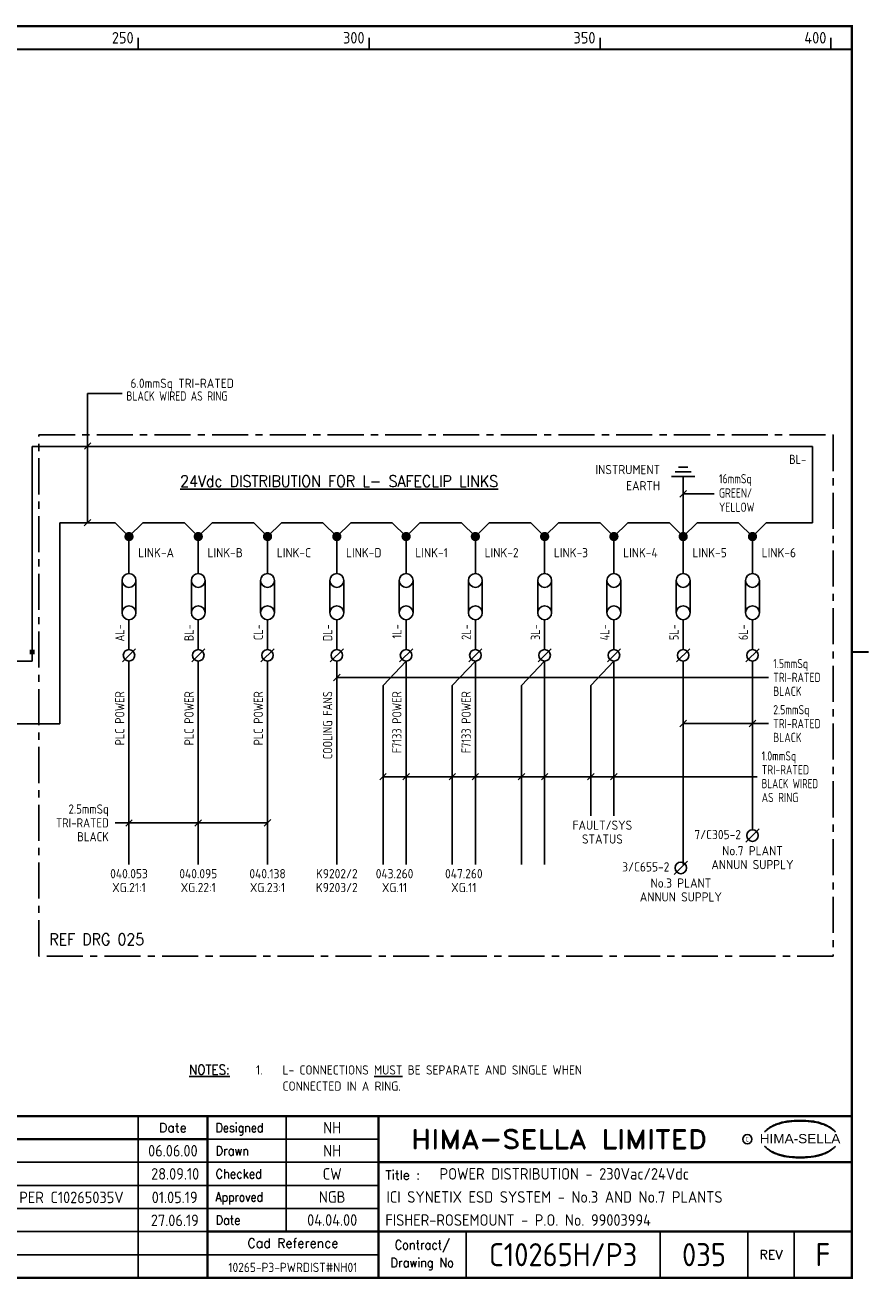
# Model space of a CAD drawing. Extents: x 0 to 408, y 0 to 275.
# Tile 2 of 2: x 225 to 408, y 0 to 272. Entities that reach past the tile are written whole.
import ezdxf
from ezdxf.enums import TextEntityAlignment as Align

# ---------------------------------------------------------------- set-up
doc = ezdxf.new("R2010")
doc.units = 0
doc.header["$LTSCALE"] = 0.25
doc.header["$MEASUREMENT"] = 0
doc.linetypes.add('CENTER', pattern=[2, 1.25, -0.25, 0.25, -0.25])
doc.layers.get('0').update_dxf_attribs({"linetype": 'CONTINUOUS'})
for name, color, linetype in [('00-DRG_FRAME', 12, 'CONTINUOUS'), ('035', 7, 'CONTINUOUS'), ('035-TEXT', 2, 'CONTINUOUS')]:
    doc.layers.add(name, color=color, linetype=linetype)
doc.styles.add('ARIAL', font='arial.ttf', dxfattribs={"height": 2.5})
doc.styles.add('ISO', font='iso.shx', dxfattribs={"height": 2.5})
doc.styles.add('ROMAND', font='ROMAND')

# ---------------------------------------------------------------- blocks, each defined once
blk = doc.blocks.new('A3-CONTRACT')
at = {"style": 'ISO'}
for tag, height, p in [('SCALE', 2.5, (106.86, 31.75)), ('DIMS', 2.5, (106.86, 26.75)), ('CONTRACT', 5, (342, 3)), ('CAD-REF', 2.5, (282, 1.75))]:
    blk.add_attdef(tag, text='', height=height, dxfattribs=at).set_placement(p, align=Align.CENTER)
for tag, p in [('TITLE_2', (303.75, 16.75)), ('TITLE_3', (303.5, 11.75))]:
    blk.add_attdef(tag, p, '', height=2.5, dxfattribs=at)
blk = doc.blocks.new('A3-REVA')
at = {"style": 'ISO'}
for tag, p in [('DESIGNED', (292, 31.75)), ('A', (117.7, 26.75)), ('DES', (127.7, 26.75)), ('DRN', (137.7, 26.75)), ('CHKD', (147.7, 26.75)), ('APPD', (157.7, 26.75)), ('DATE', (258, 26.75)), ('DRAWN', (292, 26.75)), ('CHECKED', (292, 21.75)), ('APPD', (292, 16.75)), ('DATE', (292, 11.75))]:
    blk.add_attdef(tag, text='', height=2.5, dxfattribs=at).set_placement(p, align=Align.CENTER)
blk.add_attdef('DESCRIPTION', (164.7, 26.75), '', height=2.5, dxfattribs=at)
blk = doc.blocks.new('A3-REVB')
at = {"style": 'ISO'}
for tag, p in [('B', (117.7, 21.75)), ('DES', (127.7, 21.75)), ('DRN', (137.7, 21.75)), ('CHKD', (147.7, 21.75)), ('APPD', (157.7, 21.75)), ('DATE', (258, 21.75))]:
    blk.add_attdef(tag, text='', height=2.5, dxfattribs=at).set_placement(p, align=Align.CENTER)
blk.add_attdef('DESCRIPTION', (164.7, 21.75), '', height=2.5, dxfattribs=at)
blk = doc.blocks.new('A3-TITLE')
at = {"style": 'ISO'}
blk.add_attdef('TITLE_1', (318.75, 21.75), '', height=2.5, dxfattribs=at)
for tag, p in [('DRGNO', (372.5, 3)), ('REV.', (398.25, 3))]:
    blk.add_attdef(tag, text='', height=5, dxfattribs=at).set_placement(p, align=Align.CENTER)
blk = doc.blocks.new('TERM')
blk.add_line((0.57, 0.57), (-0.57, -0.57))
blk.add_circle((0, 0), 0.5)
blk = doc.blocks.new('EARTH')
for p, q in [((-0.5, 0), (0.5, 0)), ((-0.35, -0.2), (0.35, -0.2)), ((-0.2, -0.4), (0.2, -0.4))]:
    blk.add_line(p, q)

msp = doc.modelspace()

# ---------------------------------------------------------------- linework, layer by layer
at = {"color": 3}
msp.add_line((239, 192), (246.5, 192), dxfattribs=at)
for p, q in [((396, 180.5), (227, 180.5)), ((227, 180.5), (227, 136.5)), ((227, 134), (141, 134)), ((227, 135.5), (227, 134))]:
    msp.add_line(p, q)
at = {"lineweight": 80}
msp.add_line((227, 136.5), (227, 135.5), dxfattribs=at)
at = {"layer": '00-DRG_FRAME'}
for p, q in [((250, 266.5), (250, 269)), ((300, 266.5), (300, 269)), ((350, 266.5), (350, 269)), ((400, 266.5), (400, 269)), ((250, 35.5), (250, 0.5)), ((282, 35.5), (282, 10.5)), ((265, 30.5), (302, 30.5)), ((302, 25.5), (112.7, 25.5)), ((112.7, 20.5), (302, 20.5)), ((302, 15.5), (112.7, 15.5)), ((112.7, 10.5), (265, 10.5)), ((321, 10.5), (321, 0.5)), ((363, 10.5), (363, 0.5)), ((382, 0.5), (382, 10.5)), ((392, 10.5), (392, 0.5)), ((302, 5.5), (112.7, 5.5))]:
    msp.add_line(p, q, dxfattribs=at)
at = {"layer": '00-DRG_FRAME', "const_width": 0.5}
msp.add_lwpolyline([(14.5, 0.5), (404.5, 0.5), (404.5, 271.5), (14.5, 271.5)], close=True, dxfattribs=at)
for points in [[(14.5, 266.5), (404.5, 266.5)], [(404.5, 136), (408.18, 136)], [(404.5, 35.5), (14.5, 35.5)], [(265, 35.5), (265, 0.5)], [(302, 0.5), (302, 35.5)], [(265, 30.5), (72.5, 30.5)], [(404.5, 25.5), (302, 25.5)], [(265, 10.5), (404.5, 10.5)]]:
    msp.add_lwpolyline(points, dxfattribs=at)
at = {"layer": '00-DRG_FRAME', "color": 3}
msp.add_circle((381.88, 30.5), 1, dxfattribs=at)
for centre, radius, start, end in [((390.6, 26.83), 7.24, 106.0532, 133.5024), ((390.11, 28.1), 5.98, 122.244, 131.6154), ((389.75, 28.78), 5.21, 111.8206, 122.8668), ((391.78, 24.7), 9.76, 107.5931, 113.9452), ((393.1, 18.5), 15.94, 89.2698, 106.3911), ((392.1, 23.52), 10.99, 96.0146, 107.3203), ((393.29, 16.31), 18.28, 92.8917, 97.3734), ((393.24, 18.86), 15.73, 89.7805, 93.1738), ((393.36, 18.86), 15.73, 86.8262, 90.2195), ((393.51, 18.5), 15.94, 73.6089, 90.7302), ((393.31, 16.31), 18.28, 82.6266, 87.1083), ((394.51, 23.52), 10.99, 72.6797, 83.9854), ((394.83, 24.7), 9.76, 66.0548, 72.4069), ((396, 26.83), 7.24, 46.4976, 73.9468), ((396.85, 28.78), 5.21, 57.1332, 68.1794), ((396.49, 28.1), 5.98, 48.3846, 57.756), ((390.88, 27.01), 7.3, 130.419, 136.057), ((395.73, 27.01), 7.3, 43.943, 49.581), ((390.88, 34.04), 7.3, 223.943, 229.581), ((390.6, 34.23), 7.24, 226.4976, 253.9468), ((390.11, 32.96), 5.98, 228.3846, 237.756), ((389.75, 32.28), 5.21, 237.1332, 248.1794), ((391.78, 36.36), 9.76, 246.0548, 252.4069), ((393.1, 42.56), 15.94, 253.6089, 270.7302), ((393.51, 42.56), 15.94, 269.2698, 286.3911), ((394.83, 36.36), 9.76, 287.5931, 293.9452), ((396, 34.23), 7.24, 286.0532, 313.5024), ((396.85, 32.28), 5.21, 291.8206, 302.8668), ((396.49, 32.96), 5.98, 302.244, 311.6154), ((395.73, 34.04), 7.3, 310.419, 316.057), ((392.1, 37.54), 10.99, 252.6797, 263.9854), ((393.29, 44.75), 18.28, 262.6266, 267.1083), ((393.24, 42.19), 15.73, 266.8262, 270.2195), ((393.36, 42.19), 15.73, 269.7805, 273.1738), ((393.31, 44.75), 18.28, 272.8917, 277.3734), ((394.51, 37.54), 10.99, 276.0146, 287.3203)]:
    msp.add_arc(centre, radius, start, end, dxfattribs=at)
at = {"layer": '035'}
for p, q in [((396, 180.5), (396, 164)), ((368, 161), (368, 174)), ((233, 164), (233, 120.41)), ((233, 164), (245, 164)), ((245, 164), (248, 161)), ((248, 161), (251, 164)), ((251, 164), (260, 164)), ((260, 164), (263, 161)), ((263, 161), (266, 164)), ((266, 164), (275, 164)), ((275, 164), (278, 161)), ((278, 161), (281, 164)), ((281, 164), (290, 164)), ((290, 164), (293, 161)), ((293, 161), (296, 164)), ((296, 164), (305, 164)), ((305, 164), (308, 161)), ((308, 161), (311, 164)), ((311, 164), (320, 164)), ((320, 164), (323, 161)), ((323, 161), (326, 164)), ((326, 164), (335, 164)), ((335, 164), (338, 161)), ((338, 161), (341, 164)), ((341, 164), (350, 164)), ((350, 164), (353, 161)), ((353, 161), (356, 164)), ((356, 164), (365, 164)), ((365, 164), (368, 161)), ((368, 161), (371, 164)), ((371, 164), (380, 164)), ((380, 164), (383, 161)), ((383, 161), (386, 164)), ((386, 164), (396, 164)), ((353, 161), (353, 153)), ((248, 160), (248, 153)), ((263, 160), (263, 153)), ((278, 160), (278, 153)), ((293, 160), (293, 153)), ((308, 160), (308, 153)), ((323, 160), (323, 153)), ((338, 160), (338, 153)), ((368, 160), (368, 153)), ((383, 160), (383, 153)), ((246.5, 144.5), (246.5, 151.5)), ((249.5, 151.5), (249.5, 144.5)), ((261.5, 144.5), (261.5, 151.5)), ((264.5, 151.5), (264.5, 144.5)), ((276.5, 144.5), (276.5, 151.5)), ((279.5, 151.5), (279.5, 144.5)), ((291.5, 144.5), (291.5, 151.5)), ((294.5, 151.5), (294.5, 144.5)), ((306.5, 144.5), (306.5, 151.5)), ((309.5, 151.5), (309.5, 144.5)), ((321.5, 144.5), (321.5, 151.5)), ((324.5, 151.5), (324.5, 144.5)), ((336.5, 144.5), (336.5, 151.5)), ((339.5, 151.5), (339.5, 144.5)), ((351.5, 144.5), (351.5, 151.5)), ((354.5, 151.5), (354.5, 144.5)), ((366.5, 144.5), (366.5, 151.5)), ((369.5, 151.5), (369.5, 144.5)), ((381.5, 144.5), (381.5, 151.5)), ((384.5, 151.5), (384.5, 144.5)), ((248, 143), (248, 136.5)), ((263, 143), (263, 136.5)), ((278, 143), (278, 136.5)), ((293, 143), (293, 136.5)), ((308, 143), (308, 136.5)), ((323, 143), (323, 136.5)), ((338, 143), (338, 136.5)), ((353, 143), (353, 136.5)), ((368, 143), (368, 136.5)), ((383, 143), (383, 136.5)), ((248, 134.03), (248, 90)), ((263, 134.03), (263, 90)), ((278, 134.03), (278, 90)), ((293, 134.03), (293, 90)), ((308, 134.03), (303, 128.78)), ((308, 134.03), (308, 90)), ((323, 134.03), (318, 128.78)), ((323, 134.03), (323, 90)), ((338, 134.03), (333, 128.78)), ((338, 134.03), (338, 90)), ((353, 134.03), (348, 128.78)), ((353, 134.03), (353, 100.5)), ((368, 134.03), (368, 90)), ((383, 134.03), (383, 97.5)), ((303, 128.78), (303, 90)), ((318, 128.78), (318, 90)), ((333, 128.78), (333, 90)), ((348, 128.78), (348, 100.5)), ((52.5, 120.41), (233, 120.41))]:
    msp.add_line(p, q, dxfattribs=at)
at = {"layer": '035', "color": 6, "linetype": 'CENTER', "ltscale": 25}
msp.add_lwpolyline([(228.5, 183), (400.5, 183), (400.5, 70.13), (228.5, 70.13)], close=True, dxfattribs=at)
at = {"layer": '035', "const_width": 1}
for points in [[(247.5, 161, 1), (248.5, 161, 1)], [(262.5, 161, 1), (263.5, 161, 1)], [(277.5, 161, 1), (278.5, 161, 1)], [(292.5, 161, 1), (293.5, 161, 1)], [(307.5, 161, 1), (308.5, 161, 1)], [(322.5, 161, 1), (323.5, 161, 1)], [(337.5, 161, 1), (338.5, 161, 1)], [(352.5, 161, 1), (353.5, 161, 1)], [(367.5, 161, 1), (368.5, 161, 1)], [(382.5, 161, 1), (383.5, 161, 1)]]:
    msp.add_lwpolyline(points, format="xyb", close=True, dxfattribs=at)
at = {"layer": '035'}
for centre in [(248, 151.5), (263, 151.5), (278, 151.5), (293, 151.5), (308, 151.5), (323, 151.5), (338, 151.5), (353, 151.5), (368, 151.5), (383, 151.5), (248, 144.5), (263, 144.5), (278, 144.5), (293, 144.5), (308, 144.5), (323, 144.5), (338, 144.5), (353, 144.5), (368, 144.5), (383, 144.5)]:
    msp.add_circle(centre, 1.5, dxfattribs=at)
at = {"layer": '035-TEXT', "color": 3}
for p, q in [((239, 192), (239, 164)), ((238.35, 179.89), (239.77, 181.3)), ((367.29, 169.54), (368.71, 170.96)), ((374.71, 170.25), (368, 170.25)), ((238.29, 163.29), (239.71, 164.71)), ((292.29, 129.79), (293.71, 131.21)), ((386.5, 130.5), (293, 130.5)), ((367.29, 119.79), (368.71, 121.21)), ((386.5, 120.5), (368, 120.5)), ((382.29, 119.79), (383.71, 121.21)), ((302.29, 108.29), (303.71, 109.71)), ((384, 109), (303, 109)), ((307.29, 108.29), (308.71, 109.71)), ((317.29, 108.29), (318.71, 109.71)), ((322.29, 108.29), (323.71, 109.71)), ((332.29, 108.29), (333.71, 109.71)), ((337.29, 108.29), (338.71, 109.71)), ((347.29, 108.29), (348.71, 109.71)), ((352.29, 108.29), (353.71, 109.71)), ((278, 98.98), (245, 98.98)), ((247.29, 98.27), (248.7, 99.69)), ((262.29, 98.27), (263.7, 99.69)), ((277.29, 98.29), (278.71, 99.71))]:
    msp.add_line(p, q, dxfattribs=at)

# ---------------------------------------------------------------- block references
ref = msp.add_blockref('A3-CONTRACT', (0, 0))
ref.add_attrib('SCALE', 'N/A', dxfattribs={"height": 2.5, "style": 'ISO'}).set_placement((106.86, 31.75), align=Align.CENTER)
ref.add_attrib('DIMS', 'N/A', dxfattribs={"height": 2.5, "style": 'ISO'}).set_placement((106.86, 26.75), align=Align.CENTER)
ref.add_attrib('CAD-REF', '10265-P3-PWRDIST#NH01', dxfattribs={"height": 2, "style": 'ISO'}).set_placement((283.48, 1.75), align=Align.CENTER)
ref.add_attrib('TITLE_2', 'ICI SYNETIX ESD SYSTEM - No.3 AND No.7 PLANTS', (303.75, 16.75), dxfattribs={"height": 2.5, "style": 'ISO'})
ref.add_attrib('TITLE_3', 'FISHER-ROSEMOUNT - P.O. No. 99003994', (303.5, 11.75), dxfattribs={"height": 2.5, "style": 'ISO'})
ref.add_attrib('CONTRACT', 'C10265H/P3', dxfattribs={"height": 5, "style": 'ISO'}).set_placement((342, 3), align=Align.CENTER)
at = {"layer": '035', "xscale": 5, "yscale": 5, "zscale": 5, "rotation": 180}
msp.add_blockref('EARTH', (368, 174), dxfattribs=at)
at = {"layer": '035', "xscale": 2.5, "yscale": 2.5, "zscale": 2.5}
for p in [(248, 135.28), (263, 135.28), (278, 135.28), (293, 135.28), (308, 135.28), (323, 135.28), (338, 135.28), (353, 135.28), (368, 135.28), (383, 135.28), (383, 96.25), (367.5, 89.25)]:
    msp.add_blockref('TERM', p, dxfattribs=at)
at = {"layer": '035-TEXT'}
ref = msp.add_blockref('A3-REVA', (0, 0), dxfattribs=at)
ref.add_attrib('DESIGNED', 'NH', dxfattribs={"layer": '0', "height": 2.5, "style": 'ISO'}).set_placement((292, 31.75), align=Align.CENTER)
ref.add_attrib('DRAWN', 'NH', dxfattribs={"layer": '0', "height": 2.5, "style": 'ISO'}).set_placement((292, 26.75), align=Align.CENTER)
ref.add_attrib('CHECKED', 'CW', dxfattribs={"layer": '0', "height": 2.5, "style": 'ISO'}).set_placement((292, 21.75), align=Align.CENTER)
ref.add_attrib('APPD', 'NGB', dxfattribs={"layer": '0', "height": 2.5, "style": 'ISO'}).set_placement((292, 16.75), align=Align.CENTER)
ref.add_attrib('A', 'C', dxfattribs={"layer": '0', "height": 2.5, "style": 'ISO'}).set_placement((117.7, 26.75), align=Align.CENTER)
ref.add_attrib('DES', 'NH', dxfattribs={"layer": '0', "height": 2.5, "style": 'ISO'}).set_placement((127.7, 26.75), align=Align.CENTER)
ref.add_attrib('DRN', 'NH', dxfattribs={"layer": '0', "height": 2.5, "style": 'ISO'}).set_placement((137.7, 26.75), align=Align.CENTER)
ref.add_attrib('CHKD', 'CW', dxfattribs={"layer": '0', "height": 2.5, "style": 'ISO'}).set_placement((147.7, 26.75), align=Align.CENTER)
ref.add_attrib('APPD', 'NGB', dxfattribs={"layer": '0', "height": 2.5, "style": 'ISO'}).set_placement((157.7, 26.75), align=Align.CENTER)
ref.add_attrib('DESCRIPTION', 'AS BUILT.', (164.7, 26.75), dxfattribs={"layer": '0', "height": 2.5, "style": 'ISO'})
ref.add_attrib('DATE', '06.06.00', dxfattribs={"layer": '0', "height": 2.5, "style": 'ISO'}).set_placement((257.5, 26.75), align=Align.CENTER)
ref.add_attrib('DATE', '04.04.00', dxfattribs={"layer": '0', "height": 2.5, "style": 'ISO'}).set_placement((292, 11.75), align=Align.CENTER)
ref = msp.add_blockref('A3-TITLE', (0, 0), dxfattribs=at)
ref.add_attrib('TITLE_1', 'POWER DISTRIBUTION - 230Vac/24Vdc', (315.25, 21.75), dxfattribs={"layer": '0', "height": 2.5, "style": 'ISO'})
ref.add_attrib('DRGNO', '035', dxfattribs={"layer": '0', "height": 5, "style": 'ISO'}).set_placement((372.5, 3), align=Align.CENTER)
ref.add_attrib('REV.', 'F', dxfattribs={"layer": '0', "height": 5, "style": 'ISO'}).set_placement((398.25, 3), align=Align.CENTER)
for p, values in [((0, 0), {'B': 'D', 'DES': 'AD', 'DRN': 'WJB', 'CHKD': 'AD', 'APPD': 'MRS', 'DESCRIPTION': 'REPLACEMENT P.S.U FOR C13017V', 'DATE': '28.09.10'}), ((-0.11, -5.1), {'B': 'E', 'DES': 'DP', 'DRN': 'HG', 'CHKD': 'CT', 'APPD': 'CT', 'DESCRIPTION': 'PLANT 3/7 RACK AND PSU UPGRADE AS PER C10265035V', 'DATE': '01.05.19'}), ((-0.08, -10.07), {'B': 'F', 'APPD': 'CT', 'DESCRIPTION': 'AS BUILT AS PER C10265035V', 'DATE': '27.06.19'})]:
    msp.add_blockref('A3-REVB', p, dxfattribs=at).add_auto_attribs(values)

# ---------------------------------------------------------------- texts
at = {"layer": '00-DRG_FRAME', "style": 'ISO'}
for s, p in [('250', (249, 267.75)), ('300', (299, 267.75)), ('350', (349, 267.75)), ('400', (399, 267.75))]:
    msp.add_text(s, height=2.5, dxfattribs=at).set_placement(p, align=Align.RIGHT)
at = {"layer": '00-DRG_FRAME', "color": 4, "style": 'ROMAND'}
msp.add_text('Date', height=2, dxfattribs=at).set_placement((257.5, 32), align=Align.CENTER)
for s, width, p in [('Designed', 0.87, (266.75, 32)), ('Drawn', 0.9, (266.75, 27)), ('Checked', 0.9, (266.75, 22)), ('Approved', 0.85, (266.75, 17)), ('Date', 0.9, (266.75, 12))]:
    msp.add_text(s, height=2, dxfattribs=dict(at, width=width)).set_placement(p)
at = {"layer": '00-DRG_FRAME', "style": 'ROMAND', "width": 1.15}
msp.add_text('HIMA-SELLA LIMITED', height=4, dxfattribs=at).set_placement((341.1, 30.5), align=Align.MIDDLE)
at = {"layer": '00-DRG_FRAME', "color": 3, "style": 'ISO', "width": 0.9}
msp.add_text('C', height=1, dxfattribs=at).set_placement((381.84, 30), align=Align.CENTER)
at = {"layer": '00-DRG_FRAME', "style": 'ARIAL', "width": 1.05}
msp.add_text('HIMA-SELLA', height=2, dxfattribs=at).set_placement((393.3, 29.63), align=Align.CENTER)
at = {"layer": '00-DRG_FRAME', "color": 4, "style": 'ROMAND'}
msp.add_text('Title :', height=2, dxfattribs=at).set_placement((303.5, 21.75))
for s, p in [('Cad Reference', (283.5, 8)), ('REV', (387, 5.5))]:
    msp.add_text(s, height=2, dxfattribs=at).set_placement(p, align=Align.MIDDLE)
at = {"layer": '00-DRG_FRAME', "color": 4, "style": 'ROMAND', "width": 0.9}
for s, p in [('Contract/', (311.5, 7.5)), ('Drawing No', (311.5, 3.5))]:
    msp.add_text(s, height=2, dxfattribs=at).set_placement(p, align=Align.MIDDLE)
at = {"layer": '035-TEXT', "color": 4, "style": 'ISO'}
msp.add_text('6.0mmSq TRI-RATED', height=2, dxfattribs=at).set_placement((270.71, 193.19), align=Align.RIGHT)
for s, width, p in [('BLACK WIRED AS RING', 0.85, (269.3, 190.43)), ('2.5mmSq', 0.95, (243.63, 101)), ('TRI-RATED', 0.95, (243.63, 98)), ('BLACK', 0.95, (243.63, 95))]:
    msp.add_text(s, height=2, dxfattribs=dict(at, width=width)).set_placement(p, align=Align.RIGHT)
at = {"layer": '035-TEXT', "style": 'ISO'}
for s, p in [('INSTRUMENT', (363, 175.5)), ('EARTH', (363, 172)), ('7/C305-2', (380.5, 96.47)), ('3/C655-2', (365, 89.47))]:
    msp.add_text(s, height=2, dxfattribs=at).set_placement(p, align=Align.MIDDLE_RIGHT)
at = {"layer": '035-TEXT', "style": 'ISO', "width": 0.9}
msp.add_text('BL-', height=2, dxfattribs=at).set_placement((394.61, 177.71), align=Align.MIDDLE_RIGHT)
at = {"layer": '035-TEXT', "style": 'ROMAND', "width": 0.9}
msp.add_text('%%U24Vdc DISTRIBUTION FOR L- SAFECLIP LINKS', height=2.5, dxfattribs=at).set_placement((293.5, 173), align=Align.MIDDLE)
at = {"layer": '035-TEXT', "color": 4, "style": 'ISO'}
for s, width, p in [('16mmSq', 0.85, (375.75, 172.52)), ('GREEN/', 0.85, (375.75, 169.44)), ('YELLOW', 0.85, (375.75, 166.35)), ('1.5mmSq', 0.85, (387.5, 132.5)), ('TRI-RATED', 0.85, (387.5, 129.5)), ('BLACK', 0.85, (387.5, 126.5)), ('2.5mmSq', 0.85, (387.5, 122.5)), ('TRI-RATED', 0.85, (387.5, 119.5)), ('BLACK', 0.85, (387.5, 116.5)), ('1.0mmSq', 0.85, (385, 112.5)), ('TRI-RATED', 0.85, (385, 109.5)), ('BLACK WIRED', 0.8, (385, 106.5)), ('AS RING', 0.85, (385, 103.5))]:
    msp.add_text(s, height=2, dxfattribs=dict(at, width=width)).set_placement(p)
at = {"layer": '035-TEXT', "style": 'ISO'}
for s, p in [('LINK-A', (250, 157.5)), ('LINK-B', (265, 157.5)), ('LINK-C', (280, 157.5)), ('LINK-D', (295, 157.5)), ('LINK-1', (310, 157.5)), ('LINK-2', (325, 157.5)), ('LINK-3', (340, 157.5)), ('LINK-4', (355, 157.5)), ('LINK-5', (370, 157.5)), ('LINK-6', (385, 157.5))]:
    msp.add_text(s, height=2, dxfattribs=at).set_placement(p, align=Align.MIDDLE_LEFT)
at = {"layer": '035-TEXT', "style": 'ISO', "width": 0.9}
for s, p in [('AL-', (246, 142)), ('BL-', (261, 142)), ('CL-', (276, 142)), ('DL-', (291, 142)), ('1L-', (306, 142)), ('2L-', (321, 142)), ('3L-', (336, 142)), ('4L-', (351, 142)), ('5L-', (366, 142)), ('6L-', (381, 142)), ('PLC POWER', (246, 127.5)), ('PLC POWER', (261, 127.5)), ('PLC POWER', (276, 127.5)), ('COOLING FANS', (291, 127.5)), ('F7133 POWER', (306, 127.5)), ('F7133 POWER', (321, 127.5))]:
    msp.add_text(s, height=2, rotation=90, dxfattribs=at).set_placement(p, align=Align.MIDDLE_RIGHT)
at = {"layer": '035-TEXT', "style": 'ISO'}
for s, p in [('FAULT/SYS', (350.5, 98.5)), ('STATUS', (350.5, 95.5)), ('No.7 PLANT', (383, 92.97)), ('ANNUN SUPPLY', (383, 89.97)), ('040.053', (248, 88)), ('040.095', (263, 88)), ('040.138', (278, 88)), ('K9202/2', (293, 88)), ('043.260', (305.5, 88)), ('047.260', (320.5, 88)), ('No.3 PLANT', (367.5, 85.97)), ('XG.21:1', (248, 85)), ('XG.22:1', (263, 85)), ('XG.23:1', (278, 85)), ('K9203/2', (293, 85)), ('XG.11', (305.5, 85)), ('XG.11', (320.5, 85)), ('ANNUN SUPPLY', (367.5, 82.97))]:
    msp.add_text(s, height=2, dxfattribs=at).set_placement(p, align=Align.MIDDLE)
at = {"layer": '035-TEXT', "style": 'ROMAND', "width": 0.9}
for s, height, p in [('REF DRG 025', 2.5, (230.75, 72.53)), ('%%UNOTES:', 2.1, (261, 44.5))]:
    msp.add_text(s, height=height, dxfattribs=at).set_placement(p)
at = {"layer": '035-TEXT', "color": 4, "style": 'ISO'}
for s, p in [('1.', (275.5, 44.5)), ('L- CONNECTIONS %%UMUST%%U BE SEPARATE AND SINGLE WHEN', (281.25, 44.5)), ('CONNECTED IN A RING.', (281.25, 41))]:
    msp.add_text(s, height=2, dxfattribs=at).set_placement(p)

doc.saveas('drawing.dxf')
